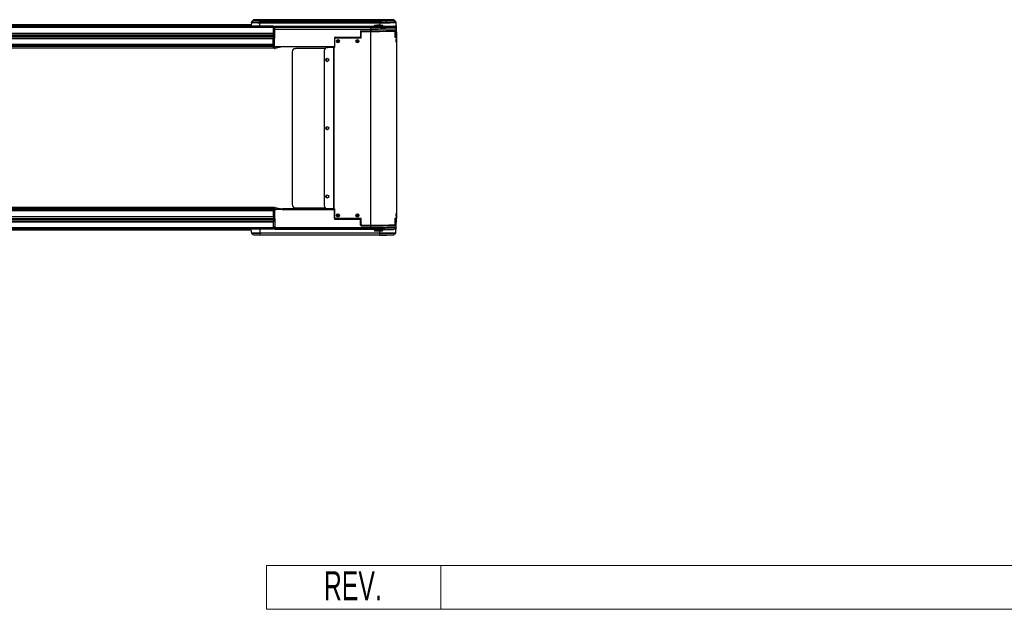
# Model space of a CAD drawing. Header units: millimetres. Extents: x 0 to 420, y 0 to 297.
# Tile 5 of 23: x 198 to 266, y 66 to 107. Entities that reach past the tile are written whole.
import ezdxf
from ezdxf.enums import TextEntityAlignment as Align

# ---------------------------------------------------------------- set-up
doc = ezdxf.new("R2010")
doc.units = ezdxf.units.MM
doc.layers.add('CARTIGLIO', color=140, linetype='Continuous')
doc.styles.add('SLDTEXTSTYLE0', font='TXT', dxfattribs={"width": 0.638298})

# ---------------------------------------------------------------- blocks, each defined once
blk = doc.blocks.new('SW_NOTE_0_27')
at = {"layer": 'CARTIGLIO', "color": 0, "insert": (2.34, 2.578), "char_height": 2, "attachment_point": 2, "style": 'SLDTEXTSTYLE0'}
blk.add_mtext('REV.', dxfattribs=at)
blk = doc.blocks.new('Cartiglio ALUSIC')
at = {"color": 161, "linetype": 'Continuous', "lineweight": 18}
for p, q in [((113.971, 150.999), (113.971, 153.999)), ((113.971, 153.999), (313.621, 153.999)), ((125.971, 153.999), (125.971, 150.999)), ((113.971, 150.999), (313.621, 150.999))]:
    blk.add_line(p, q, dxfattribs=at)
at = {"layer": 'CARTIGLIO', "color": 140}
blk.add_blockref('SW_NOTE_0_27', (117.568, 151.037), dxfattribs=at)
at = {"layer": 'CARTIGLIO', "color": 140, "style": 'SLDTEXTSTYLE0', "width": 0.638298}
for tag, p in [('AUTOATTR8', (219.244, 110.003)), ('AUTOATTR9', (218.122, 100.423)), ('AUTOATTR0', (249.033, 100.312))]:
    blk.add_attdef(tag, text='', height=4, dxfattribs=at).set_placement(p, align=Align.TOP_CENTER)
at = {"layer": 'CARTIGLIO', "color": 140}
for tag in ['AUTOATTR13', 'AUTOATTR12', 'AUTOATTR11', 'AUTOATTR10', 'AUTOATTR7', 'AUTOATTR6', 'AUTOATTR5', 'AUTOATTR4', 'AUTOATTR3', 'AUTOATTR2', 'AUTOATTR1']:
    blk.add_attdef(tag, (0, 0), '', height=4, dxfattribs=at)

msp = doc.modelspace()

# ---------------------------------------------------------------- linework, layer by layer
at = {"color": 7, "linetype": 'Continuous', "lineweight": 25}
for p, q in [((214.13444, 106.50707), (214.12617, 106.27046)), ((214.13444, 106.53114), (214.12777, 106.34022)), ((214.13444, 106.50707), (214.13444, 106.53114)), ((214.14862, 106.56226), (214.26591, 106.67162)), ((214.14862, 106.53819), (214.26591, 106.64754)), ((214.14873, 106.56246), (214.14862, 106.56226)), ((214.14862, 106.56226), (214.14862, 106.53819)), ((214.26599, 106.67177), (214.14873, 106.56246)), ((214.26591, 106.67162), (214.26599, 106.67177)), ((214.26591, 106.64754), (214.26591, 106.67162)), ((214.29668, 106.6839), (214.29639, 106.68362)), ((214.29639, 106.68362), (214.29639, 106.65955)), ((214.29668, 106.65927), (214.29639, 106.65955)), ((214.72065, 106.27046), (214.721, 106.49637)), ((214.721, 106.49637), (222.96999, 106.49009)), ((214.72162, 106.52774), (214.72673, 106.63914)), ((222.97061, 106.52146), (214.72162, 106.52774)), ((214.72673, 106.63914), (222.97572, 106.63285)), ((222.97705, 106.69778), (214.72806, 106.69149)), ((222.97705, 106.64539), (214.72806, 106.65168)), ((215.6225, 106.66209), (215.6225, 106.68108)), ((215.89728, 106.68608), (221.33824, 106.69023)), ((215.89728, 106.65708), (221.33824, 106.65294)), ((221.34007, 106.66009), (216.64238, 106.65652)), ((221.34018, 106.65294), (221.34007, 106.66009)), ((222.7496, 106.66498), (222.7496, 106.67819)), ((222.7496, 106.66498), (222.75762, 106.66425)), ((222.75714, 106.66435), (222.75585, 106.66442)), ((222.86127, 106.68014), (223.91454, 106.68014)), ((222.86127, 106.68014), (222.86127, 106.66303)), ((222.86127, 106.66303), (223.91454, 106.66303)), ((222.96999, 106.49009), (222.96972, 106.31609)), ((222.97572, 106.63285), (222.97061, 106.52146)), ((223.91454, 106.68211), (223.91083, 106.68354)), ((223.91454, 106.66105), (223.91383, 106.66043)), ((223.91454, 106.68014), (223.91454, 106.68211)), ((223.91454, 106.68014), (223.91454, 106.66303)), ((223.91454, 106.66303), (223.91454, 106.66105)), ((223.94485, 106.67042), (223.94502, 106.67011)), ((224.06213, 106.5611), (223.94486, 106.67041)), ((223.94502, 106.67011), (224.06231, 106.56076)), ((223.94502, 106.67011), (223.94502, 106.66813)), ((223.94502, 106.66813), (224.06231, 106.55871)), ((223.94502, 106.64905), (223.94502, 106.65103)), ((223.94502, 106.65103), (224.06231, 106.54174)), ((223.94502, 106.64905), (224.06231, 106.5397)), ((224.06231, 106.56076), (224.06213, 106.5611)), ((224.06231, 106.55871), (224.06231, 106.56076)), ((224.06231, 106.54174), (224.06231, 106.5397)), ((224.07649, 106.52963), (224.07649, 106.52759)), ((224.07649, 106.52963), (224.09054, 106.12742)), ((224.07649, 106.52759), (224.10088, 105.82902)), ((224.07649, 106.50857), (224.07649, 106.51062)), ((224.07649, 106.51062), (224.10088, 105.8129)), ((224.07649, 106.50857), (224.09054, 106.10636)), ((65.92632, 106.27046), (215.65295, 106.27046)), ((65.92632, 106.18107), (215.65295, 106.18107)), ((65.92632, 105.78552), (215.65, 105.78552)), ((65.92987, 105.77435), (215.6498, 105.77435)), ((214.12812, 106.34022), (68.39383, 106.34022)), ((215.64164, 104.82635), (215.65201, 106.0152)), ((215.65201, 106.0152), (215.75177, 106.0152)), ((215.65295, 106.27046), (215.65295, 106.18107)), ((215.65295, 106.15818), (215.65333, 106.20109)), ((215.65334, 106.20109), (215.65295, 106.20109)), ((215.65295, 106.18107), (215.65295, 106.09106)), ((215.65295, 106.15562), (215.75365, 106.15554)), ((215.65295, 106.15074), (215.65373, 106.15074)), ((215.65373, 106.14295), (215.65295, 106.14295)), ((215.75365, 106.12497), (215.65295, 106.12497)), ((215.65333, 106.19953), (215.65334, 106.20109)), ((215.75441, 106.19945), (215.65333, 106.19953)), ((215.65353, 106.14295), (215.65373, 106.15074)), ((215.65373, 106.14295), (215.65373, 106.15074)), ((215.73103, 104.82557), (215.75255, 106.05914)), ((215.73103, 104.82635), (215.75177, 106.0152)), ((215.75255, 106.05914), (222.34582, 106.05914)), ((215.75365, 106.12497), (215.75365, 106.15554)), ((215.75556, 106.26574), (215.75441, 106.19945)), ((215.75443, 106.19988), (215.75443, 106.16891)), ((222.56616, 106.19469), (215.75443, 106.19988)), ((222.34582, 106.16891), (215.75443, 106.16891)), ((215.75556, 106.26574), (222.58386, 106.26054)), ((221.64946, 105.89951), (221.64319, 105.54023)), ((221.69414, 105.94345), (222.34582, 105.94345)), ((221.69466, 105.85383), (221.69466, 105.8544)), ((221.69466, 105.45165), (221.69466, 105.85383)), ((221.73935, 105.89909), (221.73935, 105.89852)), ((221.73935, 105.89852), (222.32038, 105.89852)), ((221.80225, 105.89909), (221.8038, 105.94345)), ((221.80225, 105.89915), (222.32038, 105.89915)), ((222.32038, 105.89915), (222.32038, 105.89852)), ((222.32038, 105.89852), (222.32038, 92.58158)), ((222.34582, 106.05914), (222.34582, 106.16891)), ((222.34582, 106.05914), (222.34582, 105.94345)), ((222.5321, 106.17816), (222.53244, 106.17753)), ((222.58642, 106.27506), (222.5758, 106.21485)), ((222.63075, 106.31175), (222.63095, 106.31225)), ((222.70337, 105.94409), (222.70337, 105.89989)), ((223.06093, 105.90201), (223.06093, 105.94612)), ((223.13331, 106.31226), (223.13387, 106.31197)), ((223.13387, 106.31197), (223.13344, 106.31171)), ((223.1885, 106.21485), (223.17788, 106.27506)), ((223.23189, 106.17754), (223.23252, 106.17791)), ((223.23252, 106.17791), (223.23209, 106.17821)), ((223.74244, 105.91186), (223.74091, 105.95556)), ((223.83143, 105.91425), (223.82991, 105.95782)), ((223.8745, 105.95915), (223.87602, 105.91566)), ((223.91308, 105.96043), (223.91384, 105.91701)), ((223.97887, 106.19741), (223.97317, 106.19503)), ((223.97887, 106.20367), (223.97887, 106.19741)), ((223.98195, 105.92003), (224.01585, 105.91983)), ((224.0295, 105.47369), (224.0295, 105.87588)), ((224.09061, 106.14029), (224.08747, 106.15702)), ((224.09054, 106.14419), (224.08929, 106.1574)), ((224.09054, 106.14419), (224.09054, 106.12742)), ((224.09054, 106.14419), (224.11019, 105.58169)), ((224.09054, 106.08959), (224.09054, 106.10636)), ((224.09054, 106.08959), (224.11019, 105.52709)), ((224.10088, 105.82902), (224.10031, 105.82912)), ((224.10317, 105.74777), (224.10389, 105.7412)), ((224.10389, 105.7412), (224.10389, 105.7282)), ((65.92632, 105.41456), (215.64677, 105.41456)), ((65.93096, 105.64936), (215.64871, 105.64936)), ((65.93103, 105.64146), (215.64864, 105.64146)), ((65.93132, 105.60793), (215.64834, 105.60793)), ((65.93146, 105.59214), (215.6482, 105.59214)), ((65.93175, 105.55862), (215.64792, 105.55862)), ((65.93182, 105.55072), (215.64785, 105.55072)), ((65.93291, 105.42573), (215.64676, 105.42573)), ((219.84839, 105.45197), (219.84293, 104.82557)), ((219.86218, 105.40696), (219.86218, 105.40758)), ((219.86218, 105.40696), (219.86218, 104.78133)), ((219.89308, 105.4963), (221.5985, 105.4963)), ((219.90688, 105.45227), (219.90688, 105.45165)), ((221.69466, 105.45227), (219.90688, 105.45227)), ((219.90688, 105.45165), (221.69466, 105.45165)), ((220.08026, 105.32861), (220.07707, 105.12865)), ((220.08294, 105.4963), (220.08223, 105.45227)), ((220.0946, 105.4963), (220.0946, 105.45227)), ((220.0946, 105.32836), (220.0946, 105.12868)), ((220.10696, 105.45227), (220.10625, 105.4963)), ((220.11207, 105.13181), (220.10897, 105.32601)), ((221.4211, 105.32861), (221.4179, 105.12865)), ((221.42377, 105.4963), (221.42307, 105.45227)), ((221.43543, 105.4963), (221.43543, 105.45227)), ((221.43543, 105.32836), (221.43543, 105.12868)), ((221.44779, 105.45227), (221.44709, 105.4963)), ((221.45291, 105.13181), (221.44981, 105.32601)), ((224.0295, 105.51987), (224.06093, 105.51987)), ((224.07235, 105.52075), (224.07201, 105.48219)), ((224.07218, 105.5022), (224.10941, 105.5022)), ((224.10816, 105.5004), (224.07241, 105.5004)), ((224.07241, 105.48285), (224.07241, 105.5004)), ((224.10816, 105.48285), (224.07241, 105.48285)), ((224.10816, 105.43057), (224.10941, 105.5022)), ((224.10816, 105.48285), (224.10816, 105.5004)), ((224.10816, 105.48285), (224.10816, 105.33435)), ((224.10816, 105.33435), (224.10816, 105.18446)), ((224.10816, 105.18446), (224.10816, 93.35804)), ((224.11019, 105.58169), (224.11019, 105.56307)), ((224.11019, 105.54572), (224.11019, 105.56307)), ((224.11019, 105.52709), (224.11019, 105.54572)), ((65.92632, 105.01901), (215.64331, 105.01901)), ((65.92632, 104.8795), (215.64188, 104.8795)), ((65.92632, 104.87184), (215.64177, 104.87184)), ((65.92632, 104.77319), (215.65295, 104.77319)), ((65.93724, 104.92962), (215.64252, 104.92962)), ((215.64164, 104.84663), (215.64236, 104.92962)), ((215.64235, 104.92962), (215.64164, 104.84866)), ((215.64164, 104.84866), (215.64164, 104.86004)), ((215.64166, 104.84866), (215.64164, 104.84866)), ((215.64164, 104.82635), (215.64164, 104.84663)), ((215.64164, 104.82635), (215.73103, 104.82635)), ((215.65295, 104.77319), (215.65295, 104.82635)), ((215.70804, 104.80232), (215.70804, 104.82635)), ((215.72662, 104.7149), (215.70804, 104.80232)), ((215.73103, 104.82635), (215.73103, 104.82557)), ((219.84293, 104.82557), (215.73103, 104.82557)), ((215.82112, 104.82557), (215.75175, 104.81083)), ((215.75175, 104.81083), (215.77034, 104.72341)), ((216.25106, 104.82557), (215.77034, 104.72341)), ((216.942, 104.50028), (216.942, 93.99867)), ((217.15559, 104.72352), (217.14006, 104.72199)), ((217.15559, 104.72352), (217.1776, 104.72458)), ((217.1776, 104.72458), (217.16208, 104.72304)), ((219.20009, 104.71677), (217.16208, 104.72304)), ((219.20165, 104.71835), (217.1776, 104.72458)), ((219.13656, 104.55992), (219.13656, 93.92425)), ((219.34084, 104.78225), (219.33463, 104.78163)), ((219.34084, 104.78225), (219.36285, 104.7833)), ((219.36285, 104.7833), (219.35664, 104.78268)), ((219.78602, 104.78136), (219.35664, 104.78268)), ((219.79222, 104.78198), (219.36285, 104.7833)), ((219.67546, 104.82557), (219.67546, 104.78234)), ((219.79222, 104.78198), (219.78602, 104.78136)), ((219.78602, 104.78136), (219.78602, 93.69881)), ((219.80775, 104.78195), (219.80775, 104.78133)), ((219.86218, 104.78195), (219.80775, 104.78195)), ((219.80775, 104.78133), (219.80775, 93.69878)), ((219.86218, 104.78133), (219.80775, 104.78133)), ((219.86218, 104.82674), (219.84294, 104.82674)), ((219.36285, 103.83368), (219.36965, 103.8339)), ((219.36285, 99.14148), (219.36965, 99.14169)), ((219.36285, 94.44927), (219.36965, 94.44948)), ((65.92632, 93.82303), (215.65295, 93.82303)), ((65.92632, 93.72438), (215.65295, 93.72438)), ((65.92632, 93.71672), (215.65295, 93.71672)), ((65.92632, 93.57721), (215.65295, 93.57721)), ((65.93724, 93.6666), (215.65295, 93.6666)), ((215.64164, 93.6666), (215.64164, 93.67471)), ((215.64164, 93.67471), (215.66399, 93.67471)), ((215.65295, 93.82303), (215.65295, 93.72438)), ((215.65295, 93.72438), (215.65295, 93.71672)), ((215.65295, 93.71672), (215.65295, 93.67471)), ((215.66399, 93.67673), (215.65295, 93.67673)), ((215.65295, 93.57721), (215.65295, 93.6666)), ((215.65295, 93.65443), (215.73103, 93.65443)), ((215.65295, 93.18167), (215.65295, 93.57721)), ((215.66395, 93.67471), (215.66399, 93.67673)), ((215.66399, 93.67471), (215.66399, 93.67673)), ((215.72662, 93.80098), (215.70804, 93.71356)), ((215.70804, 93.68392), (215.72662, 93.77134)), ((215.70804, 93.68392), (215.70804, 93.71356)), ((215.72662, 93.77134), (215.72662, 93.80098)), ((215.73103, 93.65443), (215.73103, 93.65365)), ((219.84293, 93.65365), (215.73103, 93.65365)), ((215.73103, 93.65365), (215.75255, 92.42159)), ((215.77034, 93.76127), (215.75175, 93.67385)), ((215.83653, 93.65583), (215.75175, 93.67385)), ((215.76679, 93.65661), (215.76679, 93.67065)), ((215.76783, 93.65644), (215.76734, 93.67054)), ((215.77034, 93.79247), (216.26052, 93.6883)), ((216.26052, 93.6571), (215.77034, 93.76127)), ((219.6777, 93.65583), (215.81146, 93.65583)), ((216.26052, 93.6571), (216.26025, 93.65583)), ((216.26052, 93.6883), (216.26052, 93.6571)), ((216.26417, 93.68773), (219.86218, 93.68773)), ((216.26736, 93.68758), (216.26736, 93.65638)), ((219.86218, 93.68758), (216.26736, 93.68758)), ((216.26736, 93.65638), (219.58785, 93.65638)), ((216.26736, 93.65583), (216.26736, 93.65638)), ((217.16208, 93.77455), (219.19887, 93.76828)), ((219.35664, 93.70013), (219.78602, 93.69881)), ((219.58785, 93.65583), (219.58785, 93.65638)), ((219.60365, 93.65649), (219.66415, 93.65755)), ((219.60365, 93.65649), (219.60365, 93.65583)), ((219.66415, 93.65755), (219.86218, 93.65755)), ((219.66415, 93.65583), (219.66415, 93.65755)), ((219.67546, 93.69915), (219.67546, 93.68938)), ((219.73119, 93.65677), (219.6777, 93.65583)), ((219.86218, 93.65677), (219.73119, 93.65677)), ((219.80775, 93.69878), (219.86218, 93.69878)), ((219.86218, 93.65482), (219.84293, 93.65482)), ((219.84293, 93.65482), (219.84293, 93.65365)), ((219.84839, 93.0287), (219.84293, 93.65482)), ((219.84839, 93.02801), (219.84293, 93.65365)), ((219.86218, 93.69878), (219.86218, 93.07315)), ((65.92632, 93.18167), (215.65295, 93.18167)), ((65.93096, 92.94687), (215.64782, 92.94687)), ((65.93103, 92.95476), (215.64775, 92.95476)), ((65.93132, 92.98829), (215.64746, 92.98829)), ((65.93146, 93.00408), (215.64732, 93.00408)), ((65.93175, 93.03761), (215.64703, 93.03761)), ((65.93182, 93.0455), (215.64696, 93.0455)), ((65.93291, 93.17049), (215.64587, 93.17049)), ((215.64577, 93.18167), (215.64901, 92.8107)), ((219.84839, 93.02801), (219.84839, 93.0287)), ((219.89308, 92.9844), (219.89308, 92.98374)), ((220.08295, 92.9844), (219.89308, 92.9844)), ((219.89308, 92.98374), (221.5985, 92.98374)), ((221.69466, 93.02846), (219.90688, 93.02846)), ((220.08027, 93.15212), (220.07708, 93.35208)), ((220.08295, 92.9844), (220.08224, 93.02846)), ((220.0946, 92.9846), (220.08295, 92.9844)), ((220.0946, 93.15237), (220.0946, 93.35205)), ((220.0946, 92.9846), (220.0946, 93.02846)), ((220.10624, 92.9844), (220.0946, 92.9846)), ((220.10695, 93.02846), (220.10624, 92.9844)), ((221.42378, 92.9844), (220.10624, 92.9844)), ((220.11206, 93.34892), (220.10896, 93.15471)), ((221.42111, 93.15212), (221.41792, 93.35208)), ((221.42378, 92.9844), (221.42308, 93.02846)), ((221.43543, 92.9846), (221.42378, 92.9844)), ((221.43543, 93.15237), (221.43543, 93.35205)), ((221.43543, 92.9846), (221.43543, 93.02846)), ((221.44708, 92.9844), (221.43543, 92.9846)), ((221.44778, 93.02846), (221.44708, 92.9844)), ((221.5985, 92.9844), (221.44708, 92.9844)), ((221.4529, 93.34892), (221.4498, 93.15471)), ((221.5985, 92.98374), (221.5985, 92.9844)), ((221.64319, 92.94048), (221.64319, 92.93986)), ((221.64946, 92.58137), (221.64319, 92.94048)), ((221.64946, 92.58102), (221.64319, 92.93986)), ((221.69466, 92.62627), (221.69466, 93.02846)), ((224.0295, 92.64832), (224.0295, 93.05051)), ((224.0295, 93.00731), (224.06093, 93.00731)), ((224.07062, 93.01392), (224.06967, 93.01391)), ((224.07241, 93.01531), (224.07208, 93.05343)), ((224.07241, 93.02915), (224.0722, 93.05344)), ((224.0722, 93.05344), (224.07241, 93.02955)), ((224.07241, 93.02955), (224.0724, 93.02955)), ((224.07241, 93.03316), (224.07241, 93.02955)), ((224.11019, 93.03316), (224.07241, 93.03316)), ((224.07241, 93.02915), (224.07241, 93.01531)), ((224.09054, 92.45204), (224.11019, 93.01453)), ((224.10816, 93.35804), (224.10816, 93.20816)), ((224.10816, 93.20816), (224.10816, 93.05966)), ((224.10816, 93.16565), (224.10941, 93.09403)), ((224.10941, 93.07823), (224.10816, 93.14989)), ((224.10816, 93.07823), (224.10941, 93.07823)), ((224.10984, 93.06974), (224.11019, 93.06913)), ((224.11019, 93.06913), (224.11019, 93.05051)), ((224.11019, 93.05051), (224.11019, 93.03316)), ((224.11019, 93.01453), (224.11019, 93.03316)), ((65.92632, 92.8107), (215.65295, 92.8107)), ((65.92632, 92.41516), (215.65295, 92.41516)), ((65.92632, 92.32577), (215.65295, 92.32577)), ((65.92987, 92.82188), (215.64891, 92.82188)), ((68.39383, 92.25601), (214.12777, 92.25601)), ((214.13444, 92.06508), (214.12533, 92.32577)), ((214.72058, 92.32577), (214.721, 92.05439)), ((215.65295, 92.41516), (215.65295, 92.8107)), ((215.65295, 92.46703), (215.75176, 92.46703)), ((215.65295, 92.32577), (215.65295, 92.41516)), ((215.75361, 92.36116), (215.65295, 92.36116)), ((215.65332, 92.35008), (215.65295, 92.35008)), ((215.65334, 92.3479), (215.65295, 92.3479)), ((215.65333, 92.34945), (215.65334, 92.3479)), ((215.75382, 92.34938), (215.65333, 92.34945)), ((215.75255, 92.42159), (222.34582, 92.42159)), ((222.34582, 92.31571), (215.75443, 92.31571)), ((222.57753, 92.27797), (215.75556, 92.28316)), ((221.64946, 92.58102), (221.64946, 92.58137)), ((221.69414, 92.53745), (221.69414, 92.53713)), ((221.69414, 92.53745), (221.80381, 92.53745)), ((221.69414, 92.53713), (222.34582, 92.53713)), ((221.73935, 92.58158), (222.32038, 92.58158)), ((221.80227, 92.58158), (221.80381, 92.53745)), ((221.80384, 92.53932), (221.80236, 92.58158)), ((222.59007, 92.55125), (221.80325, 92.55625)), ((221.80334, 92.55376), (222.54427, 92.54905)), ((221.80381, 92.53745), (221.80381, 92.53932)), ((221.80381, 92.53932), (222.34582, 92.53932)), ((222.34582, 92.42159), (222.34582, 92.53713)), ((222.34582, 92.42159), (222.34582, 92.31571)), ((222.57353, 92.54816), (222.57338, 92.5396)), ((222.5758, 92.28777), (222.58642, 92.22756)), ((222.70337, 92.58231), (222.70337, 92.54766)), ((222.96999, 92.0481), (222.96978, 92.18653)), ((223.06093, 92.54766), (223.06093, 92.58439)), ((223.17788, 92.22756), (223.1885, 92.28777)), ((223.19086, 92.54346), (223.19078, 92.54816)), ((223.73951, 92.55312), (223.74094, 92.59384)), ((223.83046, 92.59608), (223.82906, 92.55613)), ((223.82932, 92.55614), (223.83072, 92.59609)), ((223.87546, 92.59739), (223.87409, 92.55809)), ((223.91295, 92.56025), (223.91362, 92.59863)), ((223.91297, 92.56025), (223.91364, 92.59863)), ((224.04296, 92.56029), (223.91362, 92.56029)), ((224.07649, 92.06659), (224.08995, 92.45198)), ((214.14873, 92.03376), (214.14862, 92.03396)), ((214.14873, 92.03376), (214.26599, 91.92445)), ((214.721, 92.05439), (222.96999, 92.0481)), ((222.97061, 92.01723), (214.72162, 92.02351)), ((214.72162, 92.02351), (214.72673, 91.91621)), ((214.72673, 91.91621), (222.97572, 91.90992)), ((222.97705, 91.89845), (214.72806, 91.90473)), ((222.97572, 91.90992), (222.97061, 92.01723)), ((223.94486, 91.92581), (224.06213, 92.03512))]:
    msp.add_line(p, q, dxfattribs=at)
at = {"color": 7, "linetype": 'Continuous', "lineweight": 25, "flags": 128}
for points in [[(215.20386, 106.6718), (215.20407, 106.67158), (215.20406, 106.67152)], [(222.45028, 106.67321), (222.45434, 106.67158), (222.45368, 106.67093)], [(222.34582, 106.05914), (222.51683, 106.05928), (222.6862, 106.05972), (222.85228, 106.06045), (223.0135, 106.06145), (223.16828, 106.06273), (223.31513, 106.06427), (223.45266, 106.06605), (223.57952, 106.06805), (223.69451, 106.07027), (223.7965, 106.07267), (223.88453, 106.07523), (223.95773, 106.07793), (224.01541, 106.08075), (224.05702, 106.08365), (224.08214, 106.0866), (224.09054, 106.08959)], [(223.23209, 106.17821), (223.22433, 106.17922), (223.22035, 106.1795)], [(224.06093, 105.51987), (224.05209, 105.7398), (224.04296, 105.96661)], [(216.58023, 93.66925), (216.58817, 93.66833), (216.61129, 93.66749), (216.64754, 93.66681), (216.69369, 93.66634), (216.74564, 93.66613), (216.79879, 93.6662), (216.84839, 93.66654), (216.89006, 93.66712), (216.92008, 93.66789), (216.93578, 93.66878), (216.93578, 93.66971), (216.92008, 93.6706), (216.89006, 93.67137), (216.84839, 93.67195), (216.79879, 93.67229), (216.74564, 93.67236), (216.69369, 93.67215), (216.64754, 93.67169), (216.61129, 93.671), (216.58817, 93.67017), (216.58023, 93.66925)], [(224.06093, 93.00731), (224.05209, 92.78723), (224.04296, 92.56029)], [(222.34582, 92.42159), (222.51683, 92.42173), (222.6862, 92.42217), (222.85228, 92.4229), (223.0135, 92.4239), (223.16828, 92.42518), (223.31513, 92.42672), (223.45266, 92.4285), (223.57952, 92.4305), (223.69451, 92.43272), (223.7965, 92.43512), (223.88453, 92.43768), (223.95773, 92.44038), (224.01541, 92.4432), (224.05702, 92.4461), (224.08214, 92.44905), (224.09054, 92.45204)], [(223.06093, 92.55254), (223.10069, 92.55196), (223.14503, 92.55098), (223.17521, 92.54984), (223.18962, 92.54862), (223.18749, 92.54737), (223.16892, 92.54616), (223.13491, 92.54506), (223.0873, 92.54413), (223.02865, 92.54341), (222.96211, 92.54295), (222.89128, 92.54277), (222.81994, 92.54288), (222.75196, 92.54327), (222.69099, 92.54392), (222.6403, 92.54481), (222.60263, 92.54587), (222.58001, 92.54706), (222.57364, 92.5483), (222.57364, 92.5483)], [(222.70337, 92.54865), (222.70114, 92.54815), (222.70918, 92.54722), (222.73259, 92.54637), (222.76929, 92.54568), (222.81602, 92.54521), (222.86863, 92.545), (222.92243, 92.54507), (222.97266, 92.54542), (223.01484, 92.546), (223.04524, 92.54678), (223.06114, 92.54768), (223.06114, 92.54862), (223.06093, 92.54865)]]:
    msp.add_lwpolyline(points, dxfattribs=at)
at = {"color": 7, "linetype": 'Continuous', "lineweight": 25}
for centre, radius in [((220.08566, 105.2282), 0.10056), ((221.4265, 105.2282), 0.10056), ((219.3557, 103.93295), 0.09998), ((219.3557, 99.24074), 0.09998), ((219.3557, 94.54853), 0.09998), ((220.08566, 93.25189), 0.10056), ((221.4265, 93.25189), 0.10056)]:
    msp.add_circle(centre, radius, dxfattribs=at)
for centre, radius, start, end in [((214.1791, 106.52958), 0.04468, 132.9945437, 177.9988696), ((214.1791, 106.50551), 0.04468, 132.9945437, 177.9988696), ((214.58496, 115.12642), 8.63112, 267.0079817, 270.9031285), ((214.57651, 114.28847), 7.76208, 266.8399493, 271.071161), ((214.29639, 106.63892), 0.0447, 89.9993361, 132.9947124), ((214.29639, 106.61485), 0.0447, 89.9993361, 132.9947124), ((214.61485, 113.14483), 6.50666, 266.9258441, 270.9852661), ((214.62616, 100.21909), 6.4732, 89.0980318, 92.917626), ((214.62616, 113.12408), 6.4732, 267.082374, 270.9019682), ((214.83951, 98.33424), 8.34552, 87.4977761, 92.5362784), ((214.83782, 114.86381), 8.20047, 267.4306896, 272.5597422), ((215.47204, 106.49725), 0.75104, 177.6730863, 180.0669144), ((214.77342, 106.64053), 0.04671, 166.1897934, 181.702342), ((215.70883, 105.64495), 1.03972, 89.9786463, 94.7625258), ((215.62251, 106.63638), 0.0447, 31.291172, 90.0019343), ((215.65321, 106.86965), 0.20982, 261.5854139, 270.0260689), ((215.6225, 106.61739), 0.0447, 67.741482, 90.0001215), ((215.87015, 115.07185), 8.41481, 268.5233576, 270.184707), ((215.8944, 94.61039), 12.0757, 89.9863583, 90.8786837), ((215.74534, 106.66203), 0.15383, 358.1578069, 8.9974507), ((221.61797, 88.63097), 18.06143, 87.3587554, 90.8874245), ((221.18199, 106.66561), 0.15817, 358.0022397, 8.9552722), ((221.61205, 124.26412), 17.61331, 269.1092461, 272.7388503), ((221.40806, 58.09016), 48.56998, 89.2912027, 90.0802095), ((222.7496, 106.63349), 0.0447, 42.3379963, 90.001174), ((223.72103, 106.49096), 0.75104, 177.6730863, 180.0669144), ((223.26225, 122.12094), 15.63358, 268.9288219, 272.9854863), ((223.24401, 122.83764), 16.31847, 269.039993, 272.8743152), ((223.02241, 106.63424), 0.04671, 166.1897934, 181.702342), ((223.22498, 120.7302), 14.09955, 268.9870353, 272.9272729), ((223.20514, 91.02924), 15.6702, 87.4188691, 90.8339799), ((223.21251, 121.16145), 14.51797, 269.0707001, 272.7688628), ((223.91454, 106.63742), 0.0447, 47.0052876, 90.0006639), ((223.91454, 106.63544), 0.0447, 47.0052876, 90.0006639), ((223.91454, 106.61833), 0.0447, 47.0052876, 90.0006639), ((223.91454, 106.61636), 0.0447, 47.0052876, 90.0006639), ((224.12973, 106.47631), 0.26629, 133.9178025, 136.9676865), ((224.17606, 106.43749), 0.16624, 133.1786939, 137.4616513), ((224.03184, 106.52807), 0.04468, 2.0011304, 47.0054563), ((224.03184, 106.52603), 0.04468, 2.0011304, 47.0054563), ((224.03184, 106.50906), 0.04468, 2.0011304, 47.0054563), ((224.03184, 106.50701), 0.04468, 2.0011304, 47.0054563), ((224.07311, 106.49772), 0.03007, 83.5455643, 91.3372164), ((221.73935, 105.85383), 0.04469, 89.9956368, 179.9956361), ((222.5717, 152.0243), 46.12584, 269.6878233, 271.7520283), ((222.57683, 152.965), 47.06718, 269.6878233, 271.7520283), ((222.73061, 132.90213), 26.736, 269.1753558, 272.6637881), ((222.64626, 146.12228), 40.17996, 269.5715659, 271.9920525), ((222.55495, 106.03438), 0.14559, 91.3650493, 99.0310813), ((222.88207, 114.44672), 8.27657, 267.578895, 272.4224263), ((222.88236, 112.60466), 6.39716, 267.2533071, 272.742985), ((222.88199, 112.44619), 6.17823, 267.2579364, 272.7451412), ((222.88251, 112.11873), 5.81244, 267.5175253, 272.474257), ((222.88227, 100.38741), 5.93016, 87.5737008, 92.428893), ((223.17829, 138.61905), 32.35862, 269.9972966, 271.3170719), ((223.15538, 143.55276), 37.35816, 270.0667963, 271.2630792), ((223.98498, 106.26635), 0.06297, 177.597727, 264.4393236), ((223.97888, 106.08568), 0.11173, 2.0045625, 90.0041592), ((219.90688, 105.40758), 0.04469, 89.9956368, 179.9956361), ((219.90688, 105.40695), 0.04469, 89.9956368, 179.9956361), ((220.08566, 105.22884), 0.10056, 180.0058578, 359.9941422), ((221.42649, 105.22884), 0.10056, 180.0058578, 359.9941422), ((224.03763, 105.74641), 0.27284, 268.2924893, 284.9819517), ((224.03274, 105.59567), 0.11959, 268.446926, 289.370032), ((224.06572, 105.65871), 0.13893, 268.0247876, 288.6655211), ((215.60643, 105.44076), 0.64647, 279.0425734, 282.9907245), ((215.62502, 105.35334), 0.64647, 279.0425734, 282.9907245), ((217.16297, 104.50206), 0.22098, 90.2320735, 180.4623843), ((219.35754, 104.56171), 0.22098, 90.2320735, 180.4623843), ((219.80768, 111.85461), 7.07328, 269.8245012, 270.0005305), ((219.8077, 109.8343), 5.05234, 269.8245012, 270.0005305), ((219.36419, 103.93433), 0.10065, 98.1930083, 269.237886), ((219.36341, 103.93528), 0.0996, 97.8290528, 180.4256457), ((219.36362, 103.93352), 0.0998, 179.4178521, 273.464576), ((219.37978, 103.93591), 0.1007, 102.6843106, 269.2024556), ((219.36419, 99.24212), 0.10065, 98.1929277, 269.2378867), ((219.36341, 99.24307), 0.0996, 97.8290528, 180.4256457), ((219.36362, 99.24131), 0.0998, 179.4178521, 273.464576), ((219.37978, 99.2437), 0.1007, 102.6843087, 269.2024556), ((219.36419, 94.54991), 0.10065, 98.1930788, 269.2378854), ((219.36341, 94.55086), 0.0996, 97.8290528, 180.4256457), ((219.36362, 94.5491), 0.0998, 179.4178521, 273.464576), ((219.37978, 94.55149), 0.1007, 102.6843105, 269.2024556), ((215.87886, 94.32554), 0.66397, 255.091265, 258.9633223), ((215.62502, 93.16254), 0.64647, 77.0092755, 80.9574266), ((215.89745, 94.41296), 0.66397, 255.091265, 258.9633223), ((216.26736, 93.7205), 0.03293, 258.0017986, 270.0000157), ((216.26736, 93.6893), 0.03293, 258.0017986, 270.0000157), ((217.16457, 93.99711), 0.22258, 179.6006394, 269.3576105), ((219.35914, 93.9227), 0.22258, 179.6006394, 269.3576105), ((219.58881, 94.61584), 0.95947, 269.942353, 270.8860176), ((219.80768, 100.77206), 7.07328, 269.8245012, 270.0005305), ((219.89308, 93.02909), 0.04469, 180.5, 270), ((219.90688, 93.07315), 0.04469, 180.0043639, 270.0043632), ((220.08566, 93.25253), 0.10056, 180.0058578, 359.9941422), ((221.42649, 93.25253), 0.10056, 180.0058578, 359.9941422), ((221.5985, 92.9397), 0.04469, 1, 90), ((224.03763, 93.32323), 0.27284, 268.2924893, 284.9819517), ((224.01296, 93.30264), 0.29456, 273.2189546, 281.1015076), ((224.06572, 93.14616), 0.13893, 268.0247876, 288.6655211), ((224.07027, 93.01622), 0.00232, 278.7290711, 336.9679629), ((221.69414, 92.58215), 0.04469, 181, 270), ((221.73935, 92.62628), 0.04469, 180.0043639, 270.0043632), ((222.59267, 138.38746), 45.80668, 269.659419, 271.7804326), ((222.64626, 132.71597), 40.17996, 269.5715659, 271.9920525), ((222.62268, 130.45087), 37.91256, 269.5815801, 271.9513128), ((222.65911, 125.54437), 33.23013, 269.4598134, 272.2391171), ((222.88206, 98.7025), 6.42203, 267.2666558, 272.735073), ((222.88232, 98.42591), 6.20539, 267.2668772, 272.7300451), ((222.88121, 98.23318), 6.04811, 267.6349337, 272.3876233), ((222.78306, 85.83508), 6.71794, 90.6796523, 91.2164754), ((223.14679, 127.45423), 35.17636, 270.0650954, 271.2628715), ((223.99212, 92.28575), 0.07007, 131.1273258, 179.4618243), ((214.58496, 100.68444), 8.63112, 267.0079817, 270.9031285), ((214.57855, 100.04202), 8.01978, 266.9277243, 271.0221396), ((214.61647, 98.633), 6.71769, 267.009383, 270.940481), ((214.62616, 98.37713), 6.4732, 267.082374, 270.9019682), ((215.43617, 92.05328), 0.71518, 179.9109669, 182.3852318), ((214.76108, 91.91437), 0.0344, 176.9446427, 196.2754007), ((223.26225, 107.67895), 15.63358, 268.9288219, 272.9854863), ((223.68516, 92.04699), 0.71518, 179.9109669, 182.3852318), ((223.24076, 108.86428), 16.84922, 269.0812969, 272.794023), ((223.01007, 91.90809), 0.0344, 176.9446427, 196.2754007), ((223.22226, 106.43484), 14.52701, 269.0275867, 272.8511766), ((223.20538, 107.52882), 15.63204, 269.1630867, 272.5870365)]:
    msp.add_arc(centre, radius, start, end, dxfattribs=at)
for centre, major_axis, ratio, start_param, end_param in [((222.86141, 106.67819), (0.1118, 0), 0.01745239, 1.57201467, 3.14159302), ((222.86141, 106.66498), (0.1118, 0), 0.01745239, 3.14159228, 3.40562989), ((222.86141, 106.66498), (0.1118, 0), 0.01745239, 3.40562989, 4.71117063), ((215.65198, 106.01325), (0.00097, 0.11174), 0.00015229, 4.7298436, 5.48269706), ((215.65334, 106.2003), (0.00039, 0.04469), 0.00015244, 1.58823421, 3.12412395), ((215.7517, 106.01325), (0.00195, 0.11174), 0.00030454, 4.72984759, 6.26573733), ((215.75248, 106.05719), (0.00195, 0.11174), 0.00030454, 4.72984759, 6.26573733), ((215.75443, 106.20023), (0.00078, 0.04469), 0.00030484, 1.58823808, 3.12412783), ((215.7556, 106.26691), (0.00117, 0.06704), 0.00030484, 1.58823808, 3.12412783), ((221.69414, 105.89873), (0, 0.04471), 0.99954306, 0, 1.55334303), ((224.10077, 105.83058), (-0.00312, 0.08939), 0.00060871, 3.15902469, 4.69491443), ((224.10077, 105.81757), (-0.00312, 0.08939), 0.00060871, 1.62313495, 3.15902469), ((219.89308, 105.45158), (0, 0.04471), 0.99954306, 0, 1.56206968), ((221.5985, 105.54101), (0, 0.04471), 0.99954306, 3.14159265, 4.69493569), ((222.85769, 82.97236), (1.11317, 90.19902), 0.01068927, 4.9647305, 4.96524738), ((222.8279, 73.29899), (1.05393, 85.33434), 0.01068927, 5.09921913, 5.09979047), ((224.10941, 105.50103), (0.00078, 0.04469), 0.00030454, 0.96495682, 1.5446217), ((215.81151, 93.65661), (0.04472, 0), 0.01745239, 3.14159228, 4.71117063), ((219.89308, 93.0284), (0.04469, 0), 0.99923824, 3.1503193, 4.71238898), ((221.5985, 92.93908), (0.04469, 0), 0.99923824, 0.01745329, 1.57079633), ((222.85769, 115.59025), (-1.11353, 90.16016), 0.01068927, 4.45915731, 4.45962546), ((222.8279, 125.22581), (-1.05358, 85.37111), 0.01068927, 4.32536076, 4.32585846), ((224.07202, 93.07784), (-0.00039, 0.04469), 0.00015229, 3.15904462, 4.13475608), ((224.10941, 93.0952), (-0.00078, 0.04469), 0.00030454, 1.59697095, 3.15904063), ((224.10941, 93.07784), (-0.00078, 0.04469), 0.00030454, 3.15904063, 4.72111031), ((215.65334, 92.34711), (-0.00039, 0.04469), 0.00015244, 4.76476404, 5.03196946), ((215.75248, 92.42743), (-0.00195, 0.11174), 0.00030454, 1.62315089, 3.15904063), ((215.7556, 92.27965), (-0.00117, 0.06704), 0.00030482, 4.76475993, 5.2802876), ((221.69414, 92.58179), (0.04469, 0), 0.99923824, 3.15904595, 4.71238898), ((222.82964, 90.06908), (0.13567, 11.35996), 0.02840749, 1.35105479, 1.35191373)]:
    msp.add_ellipse(centre, major_axis=major_axis, ratio=ratio, start_param=start_param, end_param=end_param, dxfattribs=at)
for points, knots in [([(214.14965, 106.56293), (214.14887, 106.56235), (214.14456, 106.55912), (214.13796, 106.54899), (214.13462, 106.5376), (214.13444, 106.53086), (214.13441, 106.52958)], [0, 0, 0, 0, 0.08535018, 0.47770316, 0.900795, 1, 1, 1, 1]), ([(214.28139, 106.68121), (214.2793, 106.68033), (214.27466, 106.67838), (214.26708, 106.67371), (214.26378, 106.66906), (214.26282, 106.66771)], [0, 0, 0, 0, 0.36728642, 0.81642817, 1, 1, 1, 1]), ([(215.65601, 106.65982), (215.64954, 106.66003), (215.6381, 106.6604), (215.63071, 106.6611), (215.63155, 106.66096), (215.63175, 106.66092)], [0, 0, 0, 0, 0.49413233, 0.87404559, 1, 1, 1, 1]), ([(223.94446, 106.67036), (223.9432, 106.6716), (223.93941, 106.67531), (223.93314, 106.67844), (223.92645, 106.68117), (223.92226, 106.68218), (223.92002, 106.68254), (223.91929, 106.68266)], [0, 0, 0, 0, 0.08886462, 0.26651412, 0.47613818, 0.83024133, 1, 1, 1, 1]), ([(224.07652, 106.52807), (224.07579, 106.53415), (224.07448, 106.54508), (224.06696, 106.55671), (224.06232, 106.56063), (224.06063, 106.56205)], [0, 0, 0, 0, 0.44231444, 0.79657895, 1, 1, 1, 1]), ([(222.5755, 106.21491), (222.57549, 106.21426), (222.5754, 106.20873), (222.57072, 106.19984), (222.56341, 106.1904), (222.55627, 106.18496), (222.55265, 106.18327), (222.55148, 106.18273)], [0, 0, 0, 0, 0.04452358, 0.38078713, 0.65555482, 0.88907056, 1, 1, 1, 1]), ([(222.61753, 106.31017), (222.61735, 106.31012), (222.61558, 106.30967), (222.6092, 106.30707), (222.59998, 106.30082), (222.59068, 106.28994), (222.58795, 106.28037), (222.5865, 106.27532)], [0, 0, 0, 0, 0.01831728, 0.18571569, 0.42453595, 0.6962862, 1, 1, 1, 1]), ([(223.17856, 106.26728), (223.17797, 106.27283), (223.1769, 106.28283), (223.16976, 106.29481), (223.16176, 106.30274), (223.154, 106.30752), (223.14784, 106.30995), (223.14531, 106.31061), (223.14426, 106.31088)], [0, 0, 0, 0, 0.26013278, 0.46874807, 0.64374941, 0.7929894, 0.91442787, 1, 1, 1, 1]), ([(223.21496, 106.18165), (223.2148, 106.1817), (223.21278, 106.18243), (223.20593, 106.18617), (223.19688, 106.1945), (223.18931, 106.20746), (223.18832, 106.21755), (223.18782, 106.22259)], [0, 0, 0, 0, 0.0148667, 0.19351472, 0.44282327, 0.72198093, 1, 1, 1, 1]), ([(223.92206, 106.26899), (223.941, 106.26747), (223.97892, 106.26443), (224.03076, 106.23508), (224.07237, 106.1879), (224.08803, 106.13922), (224.09034, 106.11183), (224.09054, 106.10653), (224.09054, 106.10636)], [0, 0, 0, 0, 0.179577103, 0.359614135, 0.645346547, 0.931501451, 0.997784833, 1, 1, 1, 1]), ([(224.09054, 106.10636), (224.09054, 106.10646), (224.09041, 106.10968), (224.08893, 106.12617), (224.0787, 106.15544), (224.05132, 106.18394), (224.01712, 106.20135), (223.99167, 106.2029), (223.97887, 106.20367)], [0, 0, 0, 0, 0.002287, 0.06909842, 0.35542063, 0.64470746, 0.82143945, 1, 1, 1, 1]), ([(224.0295, 105.87588), (224.02915, 105.88193), (224.0285, 105.89329), (224.02563, 105.90753), (224.02129, 105.91692), (224.01774, 105.91882), (224.01585, 105.91983)], [0, 0, 0, 0, 0.26791797, 0.50290739, 0.73630079, 1, 1, 1, 1]), ([(224.10689, 105.15769), (224.10626, 105.15943), (224.10507, 105.16269), (224.10293, 105.18056), (224.10153, 105.19981), (224.10063, 105.21707), (224.10008, 105.23614), (224.09991, 105.25629), (224.10007, 105.2765), (224.10062, 105.29576), (224.10151, 105.31342), (224.10293, 105.33347), (224.10506, 105.35291), (224.10625, 105.35676), (224.10688, 105.35878)], [0, 0, 0, 0, 0.13339157, 0.24917048, 0.3133152, 0.37469721, 0.43601395, 0.49997115, 0.56370773, 0.62493612, 0.68638534, 0.75075628, 0.86932298, 1, 1, 1, 1]), ([(224.10688, 105.35878), (224.10727, 105.35688), (224.10805, 105.35312), (224.10813, 105.34058), (224.10816, 105.33435)], [0, 0, 0, 0, 0.5025423, 1, 1, 1, 1]), ([(224.10816, 105.18446), (224.10813, 105.17782), (224.10805, 105.1646), (224.10728, 105.15998), (224.10689, 105.15768)], [0, 0, 0, 0, 0.50258036, 1, 1, 1, 1]), ([(224.10689, 93.18138), (224.10626, 93.18313), (224.10507, 93.18638), (224.10293, 93.20426), (224.10153, 93.2235), (224.10063, 93.24077), (224.10008, 93.25984), (224.09991, 93.27998), (224.10007, 93.30019), (224.10062, 93.31945), (224.10151, 93.33711), (224.10293, 93.35716), (224.10506, 93.3766), (224.10625, 93.38045), (224.10688, 93.38247)], [0, 0, 0, 0, 0.133391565, 0.249170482, 0.313315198, 0.374697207, 0.436013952, 0.499971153, 0.563707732, 0.624936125, 0.68638534, 0.750756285, 0.869322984, 1, 1, 1, 1]), ([(224.10688, 93.38247), (224.10727, 93.38058), (224.10805, 93.37681), (224.10813, 93.36428), (224.10816, 93.35804)], [0, 0, 0, 0, 0.5025423, 1, 1, 1, 1]), ([(224.10816, 93.20816), (224.10813, 93.20152), (224.10805, 93.1883), (224.10728, 93.18368), (224.10689, 93.18138)], [0, 0, 0, 0, 0.502580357, 1, 1, 1, 1]), ([(222.54427, 92.54905), (222.54477, 92.54905), (222.54728, 92.54903), (222.55359, 92.54898), (222.5627, 92.54885), (222.57068, 92.54864), (222.57361, 92.54844), (222.57364, 92.54833), (222.57364, 92.5483)], [0, 0, 0, 0, 0.02891816, 0.14487462, 0.37867251, 0.6483323, 0.91807664, 1, 1, 1, 1]), ([(222.5481, 92.32145), (222.54975, 92.32078), (222.55409, 92.31903), (222.56313, 92.31267), (222.57196, 92.30188), (222.57448, 92.29225), (222.57577, 92.28729)], [0, 0, 0, 0, 0.14996898, 0.39469847, 0.68815296, 1, 1, 1, 1]), ([(222.58654, 92.22701), (222.58654, 92.22699), (222.58656, 92.222), (222.59101, 92.21348), (222.59826, 92.20354), (222.6064, 92.19723), (222.61365, 92.19365), (222.619, 92.19193), (222.62211, 92.19121), (222.6233, 92.19102), (222.62371, 92.19095)], [0, 0, 0, 0, 0.00100388, 0.23545771, 0.42621101, 0.58893189, 0.72554686, 0.83502765, 0.9433291, 1, 1, 1, 1]), ([(222.64044, 92.5515), (222.63692, 92.55144), (222.62988, 92.55131), (222.61552, 92.55121), (222.60171, 92.5512), (222.59347, 92.55124), (222.59007, 92.55125)], [0, 0, 0, 0, 0.27012616, 0.54025055, 0.81039332, 1, 1, 1, 1]), ([(223.14271, 92.19137), (223.14406, 92.19168), (223.14689, 92.19232), (223.15464, 92.1953), (223.16441, 92.20173), (223.17356, 92.21296), (223.17806, 92.2252), (223.17844, 92.23291), (223.17856, 92.23534)], [0, 0, 0, 0, 0.1169083, 0.24504978, 0.4278682, 0.65297515, 0.89050855, 1, 1, 1, 1]), ([(223.18782, 92.28003), (223.18841, 92.28552), (223.18946, 92.29547), (223.19658, 92.30741), (223.20439, 92.31517), (223.21144, 92.31955), (223.21465, 92.32081), (223.21582, 92.32127)], [0, 0, 0, 0, 0.29486161, 0.53415693, 0.73452876, 0.90350177, 1, 1, 1, 1]), ([(224.07249, 92.39647), (224.07125, 92.39193), (224.06353, 92.36377), (224.03031, 92.32844), (223.97937, 92.29456), (223.94132, 92.28915), (223.92206, 92.28641)], [0, 0, 0, 0, 0.07882007, 0.48956653, 0.74169814, 1, 1, 1, 1]), ([(223.96855, 92.34043), (223.97383, 92.34092), (223.98427, 92.34189), (223.99647, 92.34406), (224.01127, 92.3479), (224.02799, 92.35444), (224.04901, 92.3672), (224.07034, 92.38901), (224.08712, 92.41966), (224.08942, 92.4436), (224.09061, 92.45593)], [0, 0, 0, 0, 0.20847322, 0.41247269, 0.52749598, 0.61383603, 0.69890663, 0.7925617, 0.89317426, 1, 1, 1, 1]), ([(224.01585, 92.60289), (224.01776, 92.60418), (224.02135, 92.60661), (224.0257, 92.6165), (224.02857, 92.63098), (224.02918, 92.64231), (224.0295, 92.64832)], [0, 0, 0, 0, 0.2679569, 0.50296413, 0.73634408, 1, 1, 1, 1]), ([(214.13441, 92.06664), (214.13514, 92.06061), (214.1364, 92.05009), (214.14332, 92.03884), (214.14802, 92.03475), (214.14963, 92.03336)], [0, 0, 0, 0, 0.46983218, 0.81924671, 1, 1, 1, 1]), ([(214.26703, 91.92386), (214.26773, 91.92314), (214.27064, 91.92012), (214.27625, 91.91711), (214.27982, 91.91567), (214.28139, 91.91503)], [0, 0, 0, 0, 0.14897853, 0.62351373, 1, 1, 1, 1]), ([(223.91949, 91.91359), (223.91989, 91.91365), (223.92262, 91.91402), (223.92713, 91.91532), (223.9377, 91.91954), (223.94275, 91.92435), (223.9444, 91.92592)], [0, 0, 0, 0, 0.09256646, 0.639186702, 0.882053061, 1, 1, 1, 1]), ([(224.06067, 92.03388), (224.06078, 92.03395), (224.06382, 92.03601), (224.07101, 92.04488), (224.07596, 92.05731), (224.07639, 92.06561), (224.07652, 92.06815)], [0, 0, 0, 0, 0.01396343, 0.39800288, 0.81579541, 1, 1, 1, 1])]:
    msp.add_open_spline(points, degree=3, knots=knots, dxfattribs=at)

# ---------------------------------------------------------------- block references
at = {"color": 7, "linetype": 'Continuous'}
msp.add_blockref('Cartiglio ALUSIC', (101.2063, -84.82804), dxfattribs=at)

doc.saveas('drawing.dxf')
